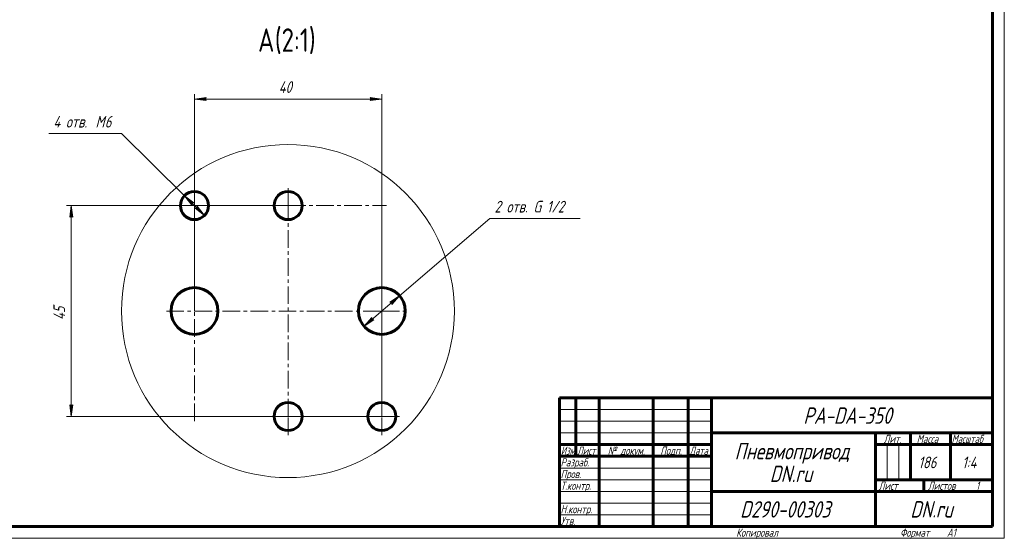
# Model space of a CAD drawing. Header units: millimetres. Extents: x 0 to 841, y 0 to 594.
# Tile 17 of 26: x 420 to 841, y 0 to 221. Entities that reach past the tile are written whole.
import ezdxf

# ---------------------------------------------------------------- set-up
doc = ezdxf.new("R2010")
doc.units = ezdxf.units.MM
for name, pattern in [('K5LT_AXLED', [12, 7.5, -1.5, 1.5, -1.5]), ('K5LT_BASIC', [0]), ('K5LT_THIN', [0]), ('K5LT_THIN_INCLUDED_TO_HATCHING', [0])]:
    doc.linetypes.add(name, pattern=pattern)
doc.layers.add('Системный слой', color=7, linetype='Continuous')
doc.layers.add('Системный слой (1)', color=7, linetype='Continuous', true_color=0x6c6c6c)
doc.styles.add('KDIMTEXTSTYLE', font='txt', dxfattribs={"width": 0.96, "oblique": 15, "height": 5})
doc.styles.add('KTEXTSTYLE', font='txt', dxfattribs={"width": 0.96, "height": 5})
doc.dimstyles.new('KDIMSTYLE (2.00)', dxfattribs={"dimtxt": 5, "dimasz": 1, "dimexe": 2, "dimexo": 0, "dimgap": 1, "dimtad": 1, "dimlfac": 0.5, "dimtxsty": 'KDIMTEXTSTYLE', "dimsah": 1, "dimcen": 0, "dimdle": 1, "dimadec": 0, "dimazin": 0, "dimtfac": 0.667, "dimtmove": 0, "dimatfit": 3, "dimfxl": 1, "dimtvp": 1, "dimtolj": 1, "dimtzin": 0, "dimarcsym": 0})

# ---------------------------------------------------------------- blocks, each defined once
blk = doc.blocks.new('U109')
at = {"layer": 'Системный слой (1)', "color": 7, "linetype": 'K5LT_THIN_INCLUDED_TO_HATCHING', "lineweight": 18}
for start, end in [(0, 180), (180, 0)]:
    blk.add_arc((535.06, 97), 71.08, start, end, dxfattribs=at)
blk = doc.blocks.new('T34')
at = {"layer": 'Системный слой (1)', "color": 7, "char_height": 10, "attachment_point": 1, "style": 'KTEXTSTYLE'}
for s, insert in [('\\fArial|b0|c204|p34;\\H5.0;\\W1.000;\\Q15;\\fGOST Type AU|b0|i0|c204|p34;\\Q0;\\W0.960;\\H10.00;{\\c16711680;(2:1)}', (529.46, 217.63)), ('\\fArial|b0|c204|p34;\\H5.0;\\W1.000;\\Q15;\\fGOST Type AU|b0|i0|c204|p34;\\Q0;\\W0.960;\\H10.00;{\\c16711680;А}', (522.31, 217.63))]:
    blk.add_mtext(s, dxfattribs=dict(at, insert=insert))
blk = doc.blocks.new('D19')
at = {"layer": 'Системный слой (1)'}
for points in [[(579.37, 99.74), (582.74, 103.49), (578.51, 100.74), (579.32, 100.57)], [(567.55, 90.51), (571.78, 93.26), (570.97, 93.44), (570.92, 94.26)]]:
    blk.add_hatch(color=7, dxfattribs=at).paths.add_polyline_path(points)
at = {"layer": 'Системный слой (1)', "color": 7, "linetype": 'K5LT_THIN', "lineweight": 18}
for p, q in [((567.55, 90.51), (582.74, 103.49)), ((578.51, 100.74), (582.74, 103.49)), ((582.74, 103.49), (579.37, 99.74)), ((579.32, 100.57), (578.51, 100.74)), ((579.37, 99.74), (579.32, 100.57)), ((567.55, 90.51), (570.92, 94.26)), ((571.78, 93.26), (567.55, 90.51)), ((570.92, 94.26), (570.97, 93.44)), ((570.97, 93.44), (571.78, 93.26))]:
    blk.add_line(p, q, dxfattribs=at)
blk.add_wipeout([(623.32, 137.45), (623.32, 144.84), (656.44, 144.84), (656.44, 137.45)]).dxf.layer = 'Системный слой (1)'
for p, q in [((582.74, 103.49), (621.32, 136.45)), ((621.32, 136.45), (659.82, 136.45))]:
    blk.add_line(p, q, dxfattribs=at)
at = {"layer": 'Системный слой (1)', "color": 7, "insert": (623.32, 144.04), "char_height": 5, "attachment_point": 1, "style": 'KTEXTSTYLE'}
blk.add_mtext('\\fArial|b0|c204|p34;\\H5.0;\\W1.000;\\Q15;\\fGOST Type AU|b0|i0|c204|p34;\\Q15;\\W0.960;2 отв. G 1/2', dxfattribs=at)
blk = doc.blocks.new('KDIMARROW_01')
at = {"layer": 'Системный слой'}
blk.add_hatch(color=0, dxfattribs=at).paths.add_polyline_path([(0, 0), (-5, 0.66), (-4.5, 0), (-5, -0.66)])
at = {"layer": 'Системный слой', "color": 0, "linetype": 'K5LT_THIN', "lineweight": 18}
for p, q in [((-4.5, 0), (-5, 0.66)), ((-5, 0.66), (0, 0)), ((0, 0), (-5, -0.66)), ((-5, -0.66), (-4.5, 0))]:
    blk.add_line(p, q, dxfattribs=at)
at = {"layer": 'Системный слой (1)', "color": 0, "linetype": 'K5LT_THIN', "lineweight": 18}
blk.add_line((696.62, 287.98), (696.37, 287.98), dxfattribs=at)
blk = doc.blocks.new('D20')
at = {"layer": 'Системный слой (1)'}
for points in [[(499.64, 187.48), (500.14, 188.14), (495.14, 187.48), (500.14, 186.82)], [(570.14, 186.82), (575.14, 187.48), (570.14, 188.14), (570.64, 187.48)]]:
    blk.add_hatch(color=7, dxfattribs=at).paths.add_polyline_path(points)
at = {"layer": 'Системный слой (1)', "color": 7, "linetype": 'K5LT_THIN', "lineweight": 18}
for p, q in [((495.14, 97), (495.14, 189.48)), ((575.14, 52), (575.14, 189.48)), ((495.14, 187.48), (500.14, 188.14)), ((500.14, 186.82), (495.14, 187.48)), ((500.14, 188.14), (499.64, 187.48)), ((499.64, 187.48), (500.14, 186.82)), ((570.64, 187.48), (570.14, 188.14)), ((570.14, 188.14), (575.14, 187.48)), ((575.14, 187.48), (570.14, 186.82)), ((570.14, 186.82), (570.64, 187.48))]:
    blk.add_line(p, q, dxfattribs=at)
blk.add_wipeout([(531.13, 188.48), (531.13, 195.86), (538.84, 195.86), (538.84, 188.48)]).dxf.layer = 'Системный слой (1)'
blk.add_line((495.14, 187.48), (575.14, 187.48), dxfattribs=at)
at = {"layer": 'Системный слой (1)', "color": 7, "insert": (531.13, 195.07), "char_height": 5, "attachment_point": 1, "style": 'KTEXTSTYLE'}
blk.add_mtext('\\fArial|b0|c204|p34;\\H5.0;\\W1.000;\\Q15;\\fGOST Type AU|b0|i0|c204|p34;\\Q15;\\W0.960;40', dxfattribs=at)
blk = doc.blocks.new('D21')
at = {"layer": 'Системный слой (1)'}
for points in [[(443.17, 137), (442.51, 142), (441.85, 137), (442.51, 137.5)], [(442.51, 52), (443.17, 57), (442.51, 56.5), (441.85, 57)]]:
    blk.add_hatch(color=7, dxfattribs=at).paths.add_polyline_path(points)
at = {"layer": 'Системный слой (1)', "color": 7, "linetype": 'K5LT_THIN', "lineweight": 18}
for p, q in [((535.14, 142), (440.51, 142)), ((441.85, 137), (442.51, 142)), ((442.51, 142), (443.17, 137)), ((442.51, 137.5), (441.85, 137)), ((443.17, 137), (442.51, 137.5)), ((442.51, 52), (441.85, 57)), ((441.85, 57), (442.51, 56.5)), ((442.51, 56.5), (443.17, 57)), ((443.17, 57), (442.51, 52)), ((575.14, 52), (440.51, 52))]:
    blk.add_line(p, q, dxfattribs=at)
blk.add_wipeout([(441.51, 93.18), (434.13, 93.18), (434.13, 100.52), (441.51, 100.52)]).dxf.layer = 'Системный слой (1)'
blk.add_line((442.51, 142), (442.51, 52), dxfattribs=at)
at = {"layer": 'Системный слой (1)', "color": 7, "insert": (434.92, 93.18), "char_height": 5, "attachment_point": 1, "rotation": 90, "style": 'KTEXTSTYLE'}
blk.add_mtext('\\fArial|b0|c204|p34;\\H5.0;\\W1.000;\\Q15;\\fGOST Type AU|b0|i0|c204|p34;\\Q15;\\W0.960;45', dxfattribs=at)
blk = doc.blocks.new('D22')
at = {"layer": 'Системный слой (1)'}
for points in [[(494.89, 143.17), (490.87, 146.21), (493.97, 142.24), (494.08, 143.06)], [(499.42, 137.79), (496.32, 141.77), (496.21, 140.95), (495.4, 140.83)]]:
    blk.add_hatch(color=7, dxfattribs=at).paths.add_polyline_path(points)
at = {"layer": 'Системный слой (1)', "color": 7, "linetype": 'K5LT_THIN', "lineweight": 18}
for p, q in [((490.87, 146.21), (463.98, 172.7)), ((490.87, 146.21), (494.89, 143.17)), ((493.97, 142.24), (490.87, 146.21)), ((499.42, 137.79), (490.87, 146.21)), ((494.08, 143.06), (493.97, 142.24)), ((494.89, 143.17), (494.08, 143.06)), ((495.4, 140.83), (496.21, 140.95)), ((499.42, 137.79), (495.4, 140.83)), ((496.21, 140.95), (496.32, 141.77)), ((496.32, 141.77), (499.42, 137.79))]:
    blk.add_line(p, q, dxfattribs=at)
blk.add_wipeout([(434.89, 173.7), (434.89, 181.09), (460.9, 181.09), (460.9, 173.7)]).dxf.layer = 'Системный слой (1)'
blk.add_line((463.98, 172.7), (432.89, 172.7), dxfattribs=at)
at = {"layer": 'Системный слой (1)', "color": 7, "char_height": 5, "attachment_point": 1, "style": 'KTEXTSTYLE'}
for s, insert in [('\\fArial|b0|c204|p34;\\H5.0;\\W1.000;\\Q15;\\fGOST Type AU|b0|i0|c204|p34;\\Q15;\\W0.960;4 отв. ', (434.89, 180.29)), ('\\fArial|b0|c204|p34;\\H5.0;\\W1.000;\\Q15;\\fGOST Type AU|b0|i0|c204|p34;\\Q15;\\W0.960;M', (452.88, 180.29)), ('\\fArial|b0|c204|p34;\\H5.0;\\W1.000;\\Q15;\\fGOST Type AU|b0|i0|c204|p34;\\Q15;\\W0.960;6', (456.85, 180.29))]:
    blk.add_mtext(s, dxfattribs=dict(at, insert=insert))
blk = doc.blocks.new('U110')
at = {"layer": 'Системный слой (1)', "color": 30, "linetype": 'K5LT_AXLED', "lineweight": 18, "true_color": 0xff8000}
for p, q in [((495.14, 142), (495.14, 150)), ((535.14, 142), (535.14, 150)), ((575.14, 97), (575.14, 144)), ((487.14, 142), (495.14, 142)), ((495.14, 97), (495.14, 142)), ((495.14, 142), (535.14, 142)), ((535.14, 142), (577.14, 142)), ((535.14, 52), (535.14, 142)), ((483.16, 97), (495.14, 97)), ((495.14, 50), (495.14, 97)), ((495.14, 97), (575.14, 97)), ((575.14, 97), (587.13, 97)), ((575.14, 52), (575.14, 97)), ((493.14, 52), (535.14, 52)), ((535.14, 44), (535.14, 52)), ((535.14, 52), (575.14, 52)), ((575.14, 44), (575.14, 52)), ((575.14, 52), (583.14, 52))]:
    blk.add_line(p, q, dxfattribs=at)
blk = doc.blocks.new('U111')
at = {"color": 7, "linetype": 'K5LT_THIN', "lineweight": 18}
for p, q in [((841, 594), (841, 0)), ((651, 55), (716, 55)), ((651, 50), (716, 50)), ((651, 45), (716, 45)), ((790.96, 25), (790.96, 40)), ((795.98, 25), (795.98, 40)), ((651, 30), (716, 30)), ((651, 25), (716, 25)), ((651, 20), (716, 20)), ((651, 15), (716, 15)), ((651, 10), (716, 10)), ((841, 0), (0, 0))]:
    blk.add_line(p, q, dxfattribs=at)
at = {"color": 150, "linetype": 'K5LT_BASIC', "lineweight": 60, "true_color": 0x0080ff}
for p, q in [((836, 589), (836, 5)), ((651, 60), (836, 60)), ((651, 5), (651, 60)), ((658, 35), (658, 60)), ((668, 5), (668, 60)), ((691, 5), (691, 60)), ((706, 5), (706, 60)), ((716, 5), (716, 60)), ((716, 45), (836, 45)), ((786, 5), (786, 45)), ((801, 25), (801, 45)), ((818, 25), (818, 45)), ((651, 40), (716, 40)), ((786, 40), (801, 40)), ((801, 40), (836, 40)), ((651, 35), (716, 35)), ((786, 25), (836, 25)), ((806.57, 20), (806.57, 25)), ((716, 20), (786, 20)), ((786, 20), (836, 20)), ((836, 5), (20, 5))]:
    blk.add_line(p, q, dxfattribs=at)
at = {"color": 7, "attachment_point": 1, "style": 'KTEXTSTYLE'}
for s, insert, char_height in [('\\fArial|b0|c204|p34;\\H5.0;\\W1.000;\\Q15;\\fGOST Type AU|b0|i0|c204|p34;\\Q15;\\W0.960;\\H7.00;PA-DA-350', (755.19, 55.86), 7), ('\\fArial|b0|c204|p34;\\H5.0;\\W1.000;\\Q15;\\fGOST Type AU|b0|i0|c204|p34;\\Q15;\\W0.960;\\H3.50;Лит.', (789.47, 44.18), 3.5), ('\\fArial|b0|c204|p34;\\H5.0;\\W1.000;\\Q15;\\fGOST Type AU|b0|i0|c204|p34;\\Q15;\\W0.960;\\H3.50;Масса', (803.58, 44.18), 3.5), ('\\fArial|b0|c204|p34;\\H5.0;\\W1.000;\\Q15;\\fGOST Type AU|b0|i0|c204|p34;\\Q15;\\W0.926;\\H3.50;Масштаб', (818.52, 44.18), 3.5), ('\\fArial|b0|c204|p34;\\H5.0;\\W1.000;\\Q15;\\fGOST Type AU|b0|i0|c204|p34;\\Q15;\\W0.786;\\H3.50;Изм.', (651.62, 39.18), 3.5), ('\\fArial|b0|c204|p34;\\H5.0;\\W1.000;\\Q15;\\fGOST Type AU|b0|i0|c204|p34;\\Q15;\\W0.800;\\H3.50;Лист', (658.61, 39.18), 3.5), ('\\fArial|b0|c204|p34;\\H5.0;\\W1.000;\\Q15;\\fGOST Type AU|b0|i0|c204|p34;\\Q15;\\W0.960;\\H3.50;№ докум.', (671.63, 39.18), 3.5), ('\\fArial|b0|c204|p34;\\H5.0;\\W1.000;\\Q15;\\fGOST Type AU|b0|i0|c204|p34;\\Q15;\\W0.960;\\H3.50;Подп.', (694.1, 39.18), 3.5), ('\\fArial|b0|c204|p34;\\H5.0;\\W1.000;\\Q15;\\fGOST Type AU|b0|i0|c204|p34;\\Q15;\\W0.800;\\H3.50;Дата', (706.61, 39.18), 3.5), ('\\fArial|b0|c204|p34;\\H5.0;\\W1.000;\\Q15;\\fGOST Type AU|b0|i0|c204|p34;\\Q15;\\W0.960;\\H7.00;Пневмопривод', (725.83, 40.69), 7), ('\\fArial|b0|c204|p34;\\H5.0;\\W1.000;\\Q15;\\fGOST Type AU|b0|i0|c204|p34;\\Q15;\\W0.960;\\H3.50;Разраб.', (651.5, 34.18), 3.5), ('\\fArial|b0|c204|p34;\\H5.0;\\W1.000;\\Q15;\\fGOST Type AU|b0|i0|c204|p34;\\Q15;\\W0.960;186', (804.29, 34.9), 5), ('\\fArial|b0|c204|p34;\\H5.0;\\W1.000;\\Q15;\\fGOST Type AU|b0|i0|c204|p34;\\Q15;\\W0.960;{\\c16711680;1:4}', (822.98, 34.9), 5), ('\\fArial|b0|c204|p34;\\H5.0;\\W1.000;\\Q15;\\fGOST Type AU|b0|i0|c204|p34;\\Q15;\\W0.960;\\H7.00;DN.ru', (740.84, 31.02), 7), ('\\fArial|b0|c204|p34;\\H5.0;\\W1.000;\\Q15;\\fGOST Type AU|b0|i0|c204|p34;\\Q15;\\W0.960;\\H3.50;Пров.', (651.5, 29.18), 3.5), ('\\fArial|b0|c204|p34;\\H5.0;\\W1.000;\\Q15;\\fGOST Type AU|b0|i0|c204|p34;\\Q15;\\W0.960;\\H3.50;Т.контр.', (651.5, 24.18), 3.5), ('\\fArial|b0|c204|p34;\\H5.0;\\W1.000;\\Q15;\\fGOST Type AU|b0|i0|c204|p34;\\Q15;\\W0.960;\\H3.50;Лист', (787.32, 24.18), 3.5), ('\\fArial|b0|c204|p34;\\H5.0;\\W1.000;\\Q15;\\fGOST Type AU|b0|i0|c204|p34;\\Q15;\\W0.960;\\H3.50;Листов', (808.36, 24.18), 3.5), ('\\fArial|b0|c204|p34;\\H5.0;\\W1.000;\\Q15;\\fGOST Type AU|b0|i0|c204|p34;\\Q15;\\W0.960;\\H3.50;1', (828.91, 24.18), 3.5), ('\\fArial|b0|c204|p34;\\H5.0;\\W1.000;\\Q15;\\fGOST Type AU|b0|i0|c204|p34;\\Q15;\\W0.960;\\H3.50;Н.контр.', (651.5, 14.18), 3.5), ('\\fArial|b0|c204|p34;\\H5.0;\\W1.000;\\Q15;\\fGOST Type AU|b0|i0|c204|p34;\\Q15;\\W0.960;\\H7.00;D290-00303', (728.15, 15.86), 7), ('\\fArial|b0|c204|p34;\\H5.0;\\W1.000;\\Q15;\\fGOST Type AU|b0|i0|c204|p34;\\Q15;\\W0.960;\\H7.00;DN.ru', (800.84, 15.86), 7), ('\\fArial|b0|c204|p34;\\H5.0;\\W1.000;\\Q15;\\fGOST Type AU|b0|i0|c204|p34;\\Q15;\\W0.960;\\H3.50;Утв.', (651.5, 9.18), 3.5), ('\\fArial|b0|c204|p34;\\H5.0;\\W1.000;\\Q15;\\fGOST Type AU|b0|i0|c204|p34;\\Q15;\\W0.960;\\H3.50;Копировал', (726.5, 4.18), 3.5), ('\\fArial|b0|c204|p34;\\H5.0;\\W1.000;\\Q15;\\fGOST Type AU|b0|i0|c204|p34;\\Q15;\\W0.960;\\H3.50;Формат', (796.5, 4.18), 3.5), ('\\fArial|b0|c204|p34;\\H5.0;\\W1.000;\\Q15;\\fGOST Type AU|b0|i0|c204|p34;\\Q15;\\W0.960;\\H3.50;A1', (816.5, 4.18), 3.5)]:
    blk.add_mtext(s, dxfattribs=dict(at, insert=insert, char_height=char_height))

msp = doc.modelspace()

# ---------------------------------------------------------------- linework, layer by layer
at = {"layer": 'Системный слой (1)', "color": 150, "linetype": 'K5LT_BASIC', "lineweight": 60, "true_color": 0x0080ff}
for centre, radius in [((495.1449, 142.003), 6), ((535.1449, 142.003), 6), ((495.1449, 97.003), 9.9889), ((575.1449, 97.003), 9.9889), ((535.1449, 52.003), 6), ((575.1449, 52.003), 6)]:
    msp.add_circle(centre, radius, dxfattribs=at)

# ---------------------------------------------------------------- block references
at = {"layer": 'Системный слой (1)'}
for name in ['T34', 'U109']:
    msp.add_blockref(name, (0, 0), dxfattribs=at)

# ---------------------------------------------------------------- next in the draw order: dimensions: what is measured, and where the dimension line sits
at = {"layer": 'Системный слой (1)', "color": 7}
dim = msp.add_diameter_dim_2p(p1=(571.3477, 93.7587), p2=(578.9421, 100.2473), text='\\fGOST Type AU|b0|c204|p34;\\H5.0;\\W0.960;\\Q15;\\fGOST Type AU|b0|i0|c204|p34;\\Q15;2 отв. \\fGOST Type AU|b0|c204|p34;\\H5.0;\\W0.960;\\Q15;\\fGOST Type AU|b0|c204|p34;\\H5.0;\\W0.960;\\Q15;\\fGOST Type AU|b0|i0|c204|p34;\\Q15;G 1/2', dimstyle='KDIMSTYLE (2.00)', override={"dimtih": 1, "dimtoh": 1, "dimblk1": 'KDIMARROW_01', "dimblk2": 'KDIMARROW_01', "dimclrt": 7, "dimtmove": 1, "dimatfit": 2, "dimtolj": 1}, dxfattribs=at)
dim.commit()
dim.dimension.update_dxf_attribs({"geometry": 'D19', "text_midpoint": (623.3192, 136.4543), "dimtype": 163})

# ---------------------------------------------------------------- next in the draw order: dimensions: what is measured, and where the dimension line sits
dim = msp.add_linear_dim(base=(495.1449, 187.4795), p1=(575.1449, 52.003), p2=(495.1449, 97.003), dimstyle='KDIMSTYLE (2.00)', override={"dimexo": 0, "dimpost": '\\fGOST Type AU|b0|c204|p34;\\H5.0;\\W0.960;\\Q15;<>', "dimblk1": 'KDIMARROW_01', "dimblk2": 'KDIMARROW_01', "dimse1": 0, "dimse2": 0, "dimclrt": 7, "dimtol": 1, "dimtp": 0, "dimtm": 0, "dimtdec": 5, "dimtolj": 1}, dxfattribs=at)
dim.commit()
dim.dimension.update_dxf_attribs({"geometry": 'D20', "text_midpoint": (535.1449, 187.4795), "dimtype": 160})

# ---------------------------------------------------------------- next in the draw order: dimensions: what is measured, and where the dimension line sits
dim = msp.add_linear_dim(base=(442.5083, 142.003), p1=(575.1449, 52.003), p2=(535.1449, 142.003), angle=90, dimstyle='KDIMSTYLE (2.00)', override={"dimexo": 0, "dimpost": '\\fGOST Type AU|b0|c204|p34;\\H5.0;\\W0.960;\\Q15;<>', "dimblk1": 'KDIMARROW_01', "dimblk2": 'KDIMARROW_01', "dimse1": 0, "dimse2": 0, "dimclrt": 7, "dimtol": 1, "dimtp": 0, "dimtm": 0, "dimtdec": 5, "dimtolj": 1}, dxfattribs=at)
dim.commit()
dim.dimension.update_dxf_attribs({"geometry": 'D21', "text_midpoint": (442.5083, 97.003), "dimtype": 160})

# ---------------------------------------------------------------- next in the draw order: dimensions: what is measured, and where the dimension line sits
dim = msp.add_diameter_dim_2p(p1=(497.2821, 139.8977), p2=(493.0077, 144.1083), dimstyle='KDIMSTYLE (2.00)', override={"dimtih": 1, "dimtoh": 1, "dimpost": '\\fGOST Type AU|b0|c204|p34;\\H5.0;\\W0.960;\\Q15;\\fGOST Type AU|b0|i0|c204|p34;\\Q15;4 отв. \\fGOST Type AU|b0|c204|p34;\\H5.0;\\W0.960;\\Q15;М<>', "dimblk1": 'KDIMARROW_01', "dimblk2": 'KDIMARROW_01', "dimclrt": 7, "dimtol": 1, "dimtp": 0, "dimtm": 0, "dimtdec": 5, "dimtmove": 1, "dimatfit": 2, "dimtolj": 1}, dxfattribs=at)
dim.commit()
dim.dimension.update_dxf_attribs({"geometry": 'D22', "text_midpoint": (461.979, 172.7043), "dimtype": 163})

# ---------------------------------------------------------------- next in the draw order: block references
msp.add_blockref('U111', (0, 0))
at = {"layer": 'Системный слой (1)'}
msp.add_blockref('U110', (0, 0), dxfattribs=at)

doc.saveas('drawing.dxf')
